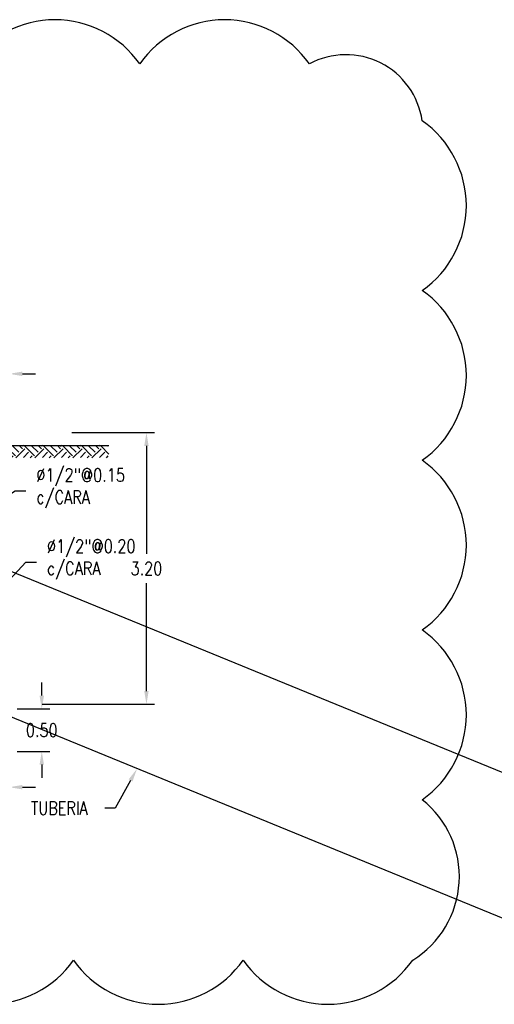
# Model space of a CAD drawing. Header units: metres. Extents: x 725561 to 725799, y 9150913 to 9151110.
# Tile 31 of 36: x 725611.93 to 725617.53, y 9151005.23 to 9151016.83. Entities that reach past the tile are written whole.
import ezdxf
from ezdxf import colors
from ezdxf.entities.mleader import LeaderData, LeaderLine
from ezdxf.math import Vec2, Vec3

# ---------------------------------------------------------------- set-up
doc = ezdxf.new("R2010")
doc.units = ezdxf.units.M
doc.layers.add('_Tuberia', color=3, linetype='Continuous', lineweight=30)
for name, color, linetype in [('Layer1 (.05)', 8, 'Continuous'), ('Layer2 (.10)', 1, 'Continuous'), ('Layer3 (.10)', 3, 'Continuous'), ('Layer4 (.15)', 2, 'Continuous'), ('TIERRA', 42, 'Continuous')]:
    doc.layers.add(name, color=color, linetype=linetype)
doc.styles.add('AIR-Simplex.(0.80)', font='simplex.shx', dxfattribs={"width": 0.8})
doc.dimstyles.new('AIR-125 (A3)_HORIZ', dxfattribs={"dimscale": 0.125, "dimtxt": 1.25, "dimasz": 1.25, "dimexe": 0.75, "dimexo": 0.75, "dimgap": 0.75, "dimtad": 0, "dimtih": 1, "dimtoh": 1, "dimzin": 1, "dimdsep": 46, "dimtxsty": 'AIR-Simplex.(0.80)', "dimcen": 0.75, "dimdle": 1.5, "dimclrd": 1, "dimclre": 1, "dimclrt": 7, "dimadec": 0, "dimazin": 0, "dimtfac": 1, "dimtofl": 0, "dimtmove": 2, "dimatfit": 3, "dimfxl": 1.5, "dimtolj": 1, "dimtzin": 1, "dimarcsym": 0})

# ---------------------------------------------------------------- blocks, each defined once
blk = doc.blocks.new('*D955')
at = {"layer": 'Defpoints', "color": 0, "transparency": 16777216}
for p in [(725612.457, 9151011.965), (725612.107, 9151008.765), (725613.429, 9151008.765)]:
    blk.add_point(p, dxfattribs=at)
at = {"layer": 'Layer1 (.05)', "color": 1, "lineweight": -2, "transparency": 16777216}
for p, q in [((725612.551, 9151011.965), (725613.523, 9151011.965)), ((725613.429, 9151011.809), (725613.429, 9151010.537)), ((725613.429, 9151008.921), (725613.429, 9151010.193)), ((725612.201, 9151008.765), (725613.523, 9151008.765))]:
    blk.add_line(p, q, dxfattribs=at)
at = {"layer": 'Layer1 (.05)', "color": 1, "transparency": 16777216}
for points in [[(725613.403, 9151011.809), (725613.455, 9151011.809), (725613.429, 9151011.965)], [(725613.403, 9151008.921), (725613.455, 9151008.921), (725613.429, 9151008.765)]]:
    blk.add_solid(points, dxfattribs=at)
at = {"layer": 'Layer1 (.05)', "color": 7, "transparency": 16777216, "insert": (725613.429, 9151010.365), "char_height": 0.1562, "attachment_point": 5, "style": 'AIR-Simplex.(0.80)'}
blk.add_mtext('\\A1;3.20', dxfattribs=at)
blk = doc.blocks.new('*D958')
at = {"layer": 'Defpoints', "color": 0, "transparency": 16777216}
for p in [(725611.81, 9151012.658), (725611.46, 9151011.965), (725611.81, 9151011.965)]:
    blk.add_point(p, dxfattribs=at)
at = {"layer": 'Layer3 (.10)', "color": 1, "lineweight": -2, "transparency": 16777216}
for p, q in [((725611.46, 9151012.059), (725611.46, 9151012.751)), ((725611.81, 9151012.059), (725611.81, 9151012.751)), ((725611.303, 9151012.658), (725611.147, 9151012.658)), ((725611.966, 9151012.658), (725612.122, 9151012.658))]:
    blk.add_line(p, q, dxfattribs=at)
at = {"layer": 'Layer3 (.10)', "color": 1, "transparency": 16777216}
for points in [[(725611.303, 9151012.684), (725611.303, 9151012.632), (725611.46, 9151012.658)], [(725611.966, 9151012.684), (725611.966, 9151012.632), (725611.81, 9151012.658)]]:
    blk.add_solid(points, dxfattribs=at)
at = {"layer": 'Layer3 (.10)', "color": 7, "transparency": 16777216, "insert": (725611.635, 9151012.955), "char_height": 0.1562, "attachment_point": 5, "style": 'AIR-Simplex.(0.80)'}
blk.add_mtext('\\A1;0.35', dxfattribs=at)
blk = doc.blocks.new('*D1044')
at = {"layer": 'Defpoints', "color": 0, "transparency": 16777216}
for p in [(725611.81, 9151008.71), (725611.81, 9151008.21), (725612.195, 9151008.21)]:
    blk.add_point(p, dxfattribs=at)
at = {"layer": 'Layer1 (.05)', "color": 1, "lineweight": -2, "transparency": 16777216}
for p, q in [((725612.195, 9151008.867), (725612.195, 9151009.023)), ((725611.903, 9151008.71), (725612.289, 9151008.71)), ((725611.903, 9151008.21), (725612.289, 9151008.21)), ((725612.195, 9151008.054), (725612.195, 9151007.898))]:
    blk.add_line(p, q, dxfattribs=at)
at = {"layer": 'Layer1 (.05)', "color": 1, "transparency": 16777216}
for points in [[(725612.169, 9151008.867), (725612.221, 9151008.867), (725612.195, 9151008.71)], [(725612.169, 9151008.054), (725612.221, 9151008.054), (725612.195, 9151008.21)]]:
    blk.add_solid(points, dxfattribs=at)
at = {"layer": 'Layer1 (.05)', "color": 7, "transparency": 16777216, "insert": (725612.195, 9151008.46), "char_height": 0.1562, "attachment_point": 5, "style": 'AIR-Simplex.(0.80)'}
blk.add_mtext('\\A1;0.50', dxfattribs=at)
blk = doc.blocks.new('_Origin')
at = {"color": 0, "linetype": 'ByBlock', "lineweight": -2}
blk.add_line((0, 0), (-1, 0), dxfattribs=at)
blk.add_circle((0, 0), 0.5, dxfattribs=at)
blk = doc.blocks.new('*D1046')
at = {"layer": 'Defpoints', "color": 0, "transparency": 16777216}
for p in [(725611.31, 9151008.11), (725611.81, 9151008.11), (725611.31, 9151007.788)]:
    blk.add_point(p, dxfattribs=at)
at = {"layer": 'Layer3 (.10)', "color": 1, "lineweight": -2, "transparency": 16777216}
for p, q in [((725611.31, 9151008.017), (725611.31, 9151007.694)), ((725611.81, 9151008.017), (725611.81, 9151007.694)), ((725611.153, 9151007.788), (725610.997, 9151007.788)), ((725611.966, 9151007.788), (725612.122, 9151007.788))]:
    blk.add_line(p, q, dxfattribs=at)
at = {"layer": 'Layer3 (.10)', "color": 1, "transparency": 16777216}
for points in [[(725611.153, 9151007.814), (725611.153, 9151007.762), (725611.31, 9151007.788)], [(725611.966, 9151007.814), (725611.966, 9151007.762), (725611.81, 9151007.788)]]:
    blk.add_solid(points, dxfattribs=at)
at = {"layer": 'Layer3 (.10)', "color": 7, "transparency": 16777216, "insert": (725611.56, 9151007.591), "char_height": 0.1562, "attachment_point": 5, "style": 'AIR-Simplex.(0.80)'}
blk.add_mtext('\\A1;0.50', dxfattribs=at)
blk = doc.blocks.new('A$C05677a3a')
at = {"layer": 'TIERRA'}
h = blk.add_hatch(dxfattribs=at)
h.set_pattern_fill('EARTH', color=8, scale=0.025, angle=45, style=0)
h.set_pattern_definition([(45, (-750844.06394, -9073977.28771), (0, 0.2245064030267), [0.15875, -0.15875]), (45, (-750844.10603, -9073977.24562), (0, 0.2245064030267), [0.15875, -0.15875]), (45, (-750844.14813, -9073977.20352), (0, 0.2245064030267), [0.15875, -0.15875]), (135, (-750844.14813, -9073977.17546), (-0.2245064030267, 0), [0.15875, -0.15875]), (135, (-750844.10603, -9073977.13336), (-0.2245064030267, 0), [0.15875, -0.15875]), (135, (-750844.06394, -9073977.09127), (-0.2245064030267, 0), [0.15875, -0.15875])])
h.paths.add_polyline_path([(0, 0), (1.174, 0), (1.18, -0.147), (0, -0.147), (0, -0.11), (0, -0.058)])
at = {"layer": 'Layer2 (.10)'}
blk.add_line((0, 0), (1.174, 0), dxfattribs=at)

msp = doc.modelspace()

# ---------------------------------------------------------------- linework, layer by layer
at = {"layer": '_Tuberia', "color": 8}
msp.add_lwpolyline([(725611.46, 9151010.483), (725619.773, 9151007.085), (725673.148, 9151007.035), (725681.46, 9151010.433), (725681.46, 9151008.715), (725673.46, 9151005.445), (725619.46, 9151005.495), (725611.46, 9151008.765)], close=True, dxfattribs=at)
at = {"layer": 'Layer4 (.15)'}
msp.add_lwpolyline([(725600.569, 9151005.751, 0.520567), (725602.569, 9151005.751, 0.520567), (725604.569, 9151005.751, 0.520567), (725606.569, 9151005.751, 0.520567), (725608.569, 9151005.751, 0.520567), (725610.569, 9151005.751, 0.520567), (725612.569, 9151005.751, 0.520567), (725614.569, 9151005.751, 0.520567), (725616.569, 9151005.751, 0.520567), (725616.68, 9151007.64, 0.520567), (725616.68, 9151009.64, 0.520567), (725616.68, 9151011.64, 0.520567), (725616.68, 9151013.64, 0.520567), (725616.68, 9151015.64, 0.520567), (725615.35, 9151016.31, 0.520567), (725613.35, 9151016.31, 0.520567), (725611.35, 9151016.31, 0.520567), (725609.35, 9151016.31, 0.520567), (725607.35, 9151016.31, 0.520567), (725605.35, 9151016.31, 0.520567), (725603.35, 9151016.31, 0.520567), (725601.35, 9151016.31, 0.520567), (725599.35, 9151016.31, 0.520567)], format="xyb", dxfattribs=at)

# ---------------------------------------------------------------- block references
at = {"layer": 'Layer2 (.10)'}
msp.add_blockref('A$C05677a3a', (725611.81, 9151011.815), dxfattribs=at)

# ---------------------------------------------------------------- dimensions: what is measured, and where the dimension line sits
at = {"layer": 'Layer1 (.05)'}
for base, p1, p2, picture, middle in [((725613.429, 9151008.765), (725612.457, 9151011.965), (725612.107, 9151008.765), '*D955', (725613.429, 9151010.365)), ((725612.195, 9151008.21), (725611.81, 9151008.71), (725611.81, 9151008.21), '*D1044', (725612.195, 9151008.46))]:
    dim = msp.add_linear_dim(base=base, p1=p1, p2=p2, angle=90, dimstyle='AIR-125 (A3)_HORIZ', dxfattribs=at)
    dim.commit()
    dim.dimension.update_dxf_attribs({"geometry": picture, "text_midpoint": middle})
at = {"layer": 'Layer3 (.10)'}
dim = msp.add_linear_dim(base=(725611.81, 9151012.658), p1=(725611.46, 9151011.965), p2=(725611.81, 9151011.965), dimstyle='AIR-125 (A3)_HORIZ', dxfattribs=at)
dim.commit()
dim.dimension.update_dxf_attribs({"geometry": '*D958', "text_midpoint": (725611.635, 9151012.955)})
dim = msp.add_linear_dim(base=(725611.31, 9151007.788), p1=(725611.81, 9151008.11), p2=(725611.31, 9151008.11), dimstyle='AIR-125 (A3)_HORIZ', dxfattribs=at)
dim.commit()
dim.dimension.update_dxf_attribs({"geometry": '*D1046', "text_midpoint": (725611.56, 9151007.591), "dimtype": 160})

# ---------------------------------------------------------------- leaders
at = {"layer": 'Layer1 (.05)'}
ml = msp.add_multileader_mtext('Standard', dxfattribs=at)
ml.set_content('{\\C0;%%C1/2"@0.15\\Pc/CARA}', color=7, style='AIR-Simplex.(0.80)')
ml.set_leader_properties(color=1, linetype='ByLayer', lineweight=-1)
ml.build(insert=Vec2(0, 0))
ml.multileader.update_dxf_attribs({"text_left_attachment_type": 2, "text_right_attachment_type": 2, "dogleg_length": 0.125, "arrow_head_size": 0.156})
ctx = ml.context
ctx.base_point, ctx.char_height, ctx.arrow_head_size, ctx.landing_gap_size, ctx.plane_origin = Vec3(725612.006, 9151011.28), 0.15625, 0.156, 0.125, Vec3(725613.024, 9151016.202)
ctx.left_attachment, ctx.right_attachment = 2, 2
notes = []
notes.append((ctx, [(0, (1, 1, 0), (725611.881, 9151011.28), (1, 0), 0.125, [(0, [(725611.51, 9151011.529), (725611.64, 9151011.123)], 0, [])])]))
ctx.mtext.insert, ctx.mtext.flow_direction = Vec3(725612.131, 9151011.544), 5
ml = msp.add_multileader_mtext('Standard', dxfattribs=at)
ml.set_content('{\\C0;%%C1/2"@0.20\\Pc/CARA}', color=7, style='AIR-Simplex.(0.80)')
ml.set_leader_properties(color=1, linetype='ByLayer', lineweight=-1)
ml.set_arrow_properties(name='ORIGIN')
ml.build(insert=Vec2(0, 0))
ml.multileader.update_dxf_attribs({"text_left_attachment_type": 2, "text_right_attachment_type": 2, "dogleg_length": 0.125, "arrow_head_size": 0.156})
ctx = ml.context
ctx.base_point, ctx.char_height, ctx.arrow_head_size, ctx.landing_gap_size, ctx.plane_origin = Vec3(725612.131, 9151010.441), 0.15625, 0.156, 0.125, Vec3(725613.024, 9151015.098)
ctx.left_attachment, ctx.right_attachment = 2, 2
notes.append((ctx, [(0, (1, 1, 0), (725612.006, 9151010.441), (1, 0), 0.125, [(0, [(725611.528, 9151010.227), (725611.622, 9151010.027)], 0, [])])]))
ctx.mtext.insert, ctx.mtext.flow_direction = Vec3(725612.256, 9151010.705), 5
at = {"layer": 'Layer3 (.10)'}
ml = msp.add_multileader_mtext('Standard', dxfattribs=at)
ml.set_content('{\\C0;TUBERIA}', color=7, style='AIR-Simplex.(0.80)')
ml.set_leader_properties(color=1, linetype='ByLayer', lineweight=-1)
ml.build(insert=Vec2(0, 0))
ml.multileader.update_dxf_attribs({"text_left_attachment_type": 2, "text_right_attachment_type": 2, "dogleg_length": 0.125, "arrow_head_size": 0.156})
ctx = ml.context
ctx.base_point, ctx.char_height, ctx.arrow_head_size, ctx.landing_gap_size, ctx.plane_origin = Vec3(725611.942, 9151007.542), 0.15625, 0.156, 0.125, Vec3(725613.707, 9151010.253)
ctx.left_attachment, ctx.right_attachment = 2, 2
notes.append((ctx, [(1, (1, 1, 0), (725613.062, 9151007.542), (-1, 0), 0.125, [(0, [(725613.318, 9151008.005)], 0, [])])]))
ctx.mtext.insert, ctx.mtext.flow_direction = Vec3(725612.067, 9151007.62), 5
for ctx, leaders in notes:
    for number, flags, end, landing, length, lines in leaders:
        leader = LeaderData()
        leader.index, (leader.has_last_leader_line, leader.has_dogleg_vector, leader.attachment_direction) = number, flags
        leader.last_leader_point, leader.dogleg_vector, leader.dogleg_length = Vec3(end), Vec3(landing), length
        for number, points, colour, breaks in lines:
            line = LeaderLine()
            line.index, line.vertices, line.color, line.breaks = number, Vec3.list(points), colors.encode_raw_color(colour), breaks
            leader.lines.append(line)
        ctx.leaders.append(leader)

doc.saveas('drawing.dxf')
